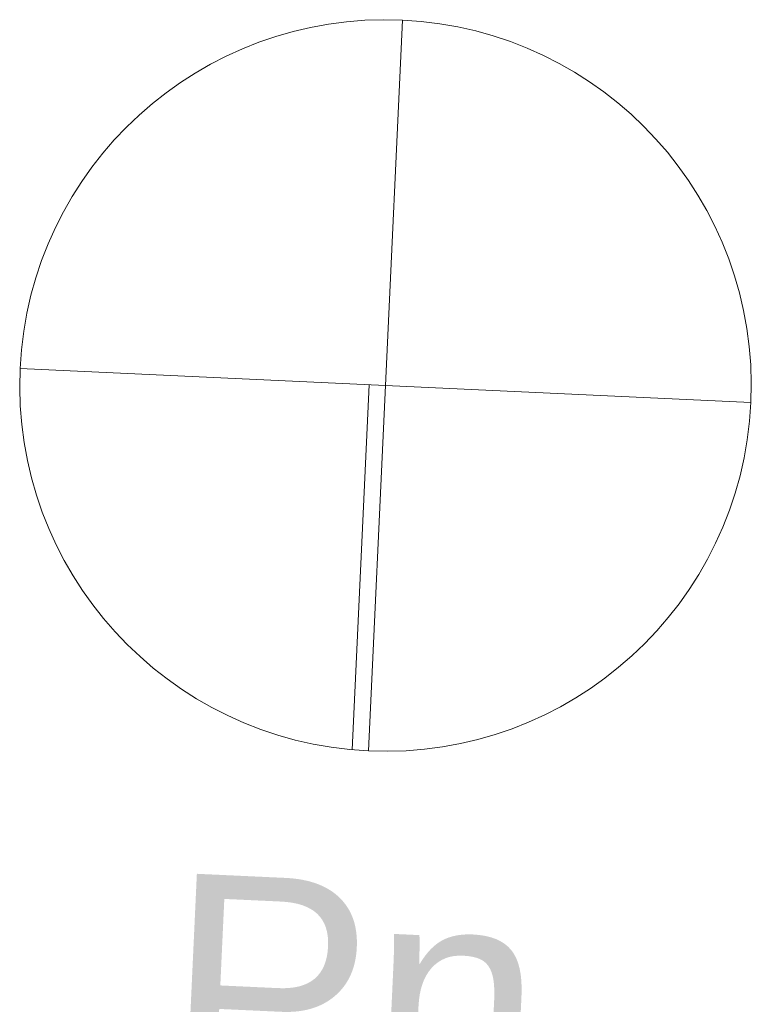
# Model space of a CAD drawing. Header units: millimetres. Extents: x -70269 to 35056, y -51814 to 48966.
# Tile 217 of 220: x -40384 to -39384, y 40112 to 41458. Entities that reach past the tile are written whole.
import ezdxf
from ezdxf.enums import TextEntityAlignment as Align

# ---------------------------------------------------------------- set-up
doc = ezdxf.new("R2010")
doc.units = ezdxf.units.MM
doc.layers.add('320 - W Umeblowanie_Nr_pióra__1', color=7, linetype='Continuous', lineweight=20)
doc.layers.add('XREF', color=8, linetype='Continuous', lineweight=9)
doc.layers.add('320 - W Umeblowanie_Nr_pióra__95', color=7, linetype='Continuous', lineweight=20, true_color=0x7c7c7c)
doc.styles.add('STYL_AUTOMATYCZNY_1', font='arial.ttf')

# ---------------------------------------------------------------- blocks, each defined once
blk = doc.blocks.new('parter 2025.10.15')
at = {"layer": '320 - W Umeblowanie_Nr_pióra__95', "color": 8, "linetype": 'Continuous', "lineweight": 5}
for p, q in [((-144.65, 3501.61), (-140.02, 3601.5)), ((-192.28, 3553.87), (-92.39, 3549.24)), ((-144.58, 3551.66), (-146.9, 3501.76))]:
    blk.add_line(p, q, dxfattribs=at)
at = {"layer": '320 - W Umeblowanie_Nr_pióra__95', "color": 8, "linetype": 'Continuous', "lineweight": 5, "flags": 128}
blk.add_lwpolyline([(-192.28, 3553.87, 1), (-92.39, 3549.24, 1)], format="xyb", close=True, dxfattribs=at)
at = {"layer": '320 - W Umeblowanie_Nr_pióra__1', "color": 8, "lineweight": 5, "style": 'STYL_AUTOMATYCZNY_1'}
blk.add_text('Pn', height=30, rotation=357.3439, dxfattribs=at).set_placement((-147.76, 3444.82), align=Align.BOTTOM_CENTER)

msp = doc.modelspace()

# ---------------------------------------------------------------- block references
at = {"layer": 'XREF', "xscale": 10, "yscale": 10, "zscale": 10}
msp.add_blockref('parter 2025.10.15', (-38460.6, 5442.3), dxfattribs=at)

doc.saveas('drawing.dxf')
